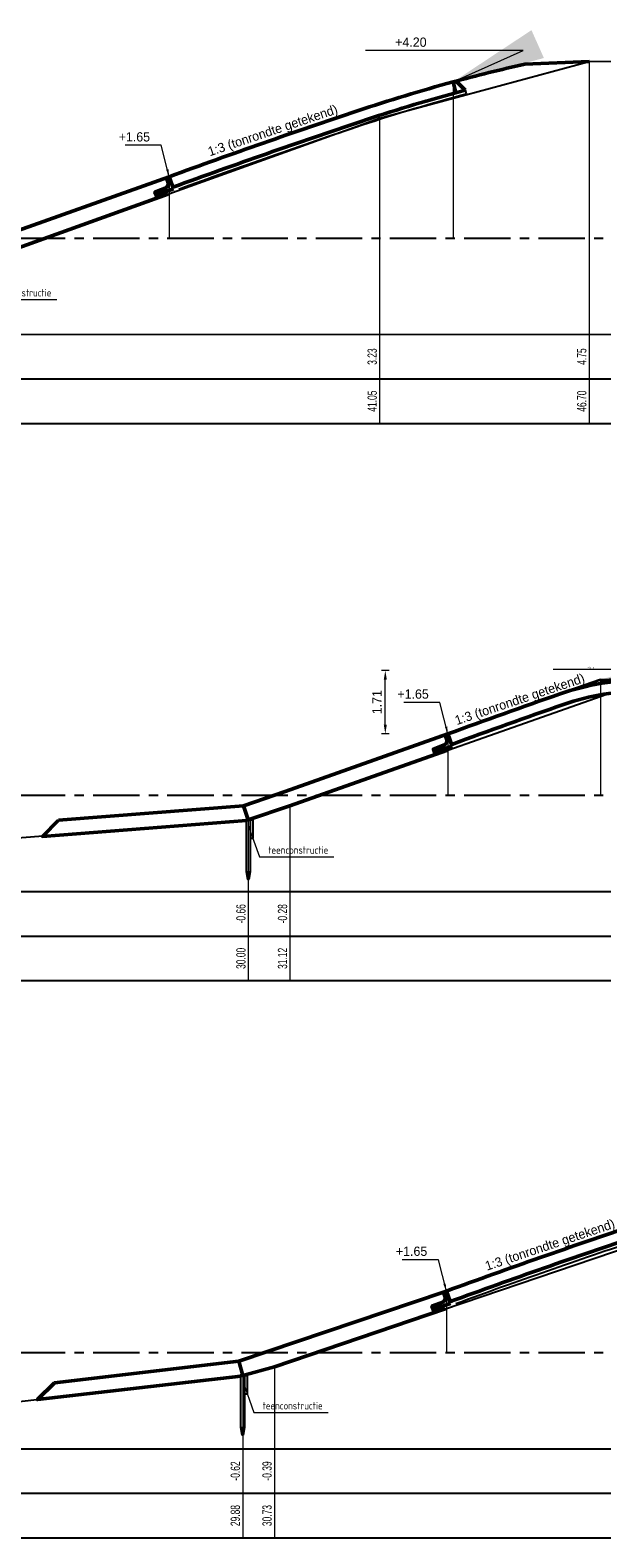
# Model space of a CAD drawing. Header units: metres. Extents: x -7 to 2281, y 7146 to 7816.
# Tile 19 of 29: x 2188 to 2203, y 7581 to 7621. Entities that reach past the tile are written whole.
import ezdxf
from ezdxf.enums import TextEntityAlignment as Align

# ---------------------------------------------------------------- set-up
doc = ezdxf.new("R2010")
doc.units = ezdxf.units.M
doc.linetypes.add('HIDDEN', pattern=[9.525, 6.35, -3.175])
doc.linetypes.add('NAP', pattern=[20, 12.5, -2.5, 2.5, -2.5])
for name, color, linetype in [('887', 198, 'Continuous'), ('BS-BETONBAND', 255, 'Continuous'), ('BS-KANT-KREUKELBERM', 255, 'Continuous'), ('BS-KRUINLIJN', 1, 'Continuous'), ('DP-BS-profiel', 2, 'Continuous'), ('DP-Matenbalk', 7, 'Continuous'), ('DP-Matenbalk_bestaandehoogten', 6, 'Continuous'), ('DP-NAP-lijn', 5, 'NAP')]:
    doc.layers.add(name, color=color, linetype=linetype)
for name, color, linetype, lineweight in [('DP-BS-maatvoering', 2, 'Continuous', 20), ('DP-BS-matenbalk_verlenglijnen', 253, 'Continuous', 0), ('DP-NW-arcering_betonzuilen', 6, 'Continuous', 25), ('DP-NW-maatvoering', 7, 'Continuous', 35), ('DP-NW-matenbalk_verlenglijnen', 135, 'Continuous', 0), ('DP-NW-profiel', 4, 'Continuous', 50), ('DP-Uitvullaag', 1, 'Uitvullaag', 18)]:
    doc.layers.add(name, color=color, linetype=linetype, lineweight=lineweight)
doc.layers.add('DP-NW-arcrand', color=142, linetype='Continuous', plot=False)
doc.styles.add('bestomschr', font='isocp.shx', dxfattribs={"width": 0.96})
doc.styles.add('Ontwnota-dwp-Bruinissepolder tot Grevelingendam$0$StagCAD', font='StagCAD.ttf')
doc.styles.add('StagCAD', font='StagCAD.ttf')
doc.linetypes.add('Uitvullaag', pattern='A,0,-0.005,[191,UITVULLAAG.shx,S=0.007,R=0,X=0,Y=0],-0.5', length=0.505)
doc.dimstyles.new('best-leader 1_100', dxfattribs={"dimscale": 0.1, "dimtxt": 2, "dimasz": 1.6, "dimexe": 0, "dimexo": 0, "dimgap": 0.8, "dimtad": 1, "dimrnd": 0.001, "dimzin": 1, "dimdsep": 46, "dimtxsty": 'bestomschr', "dimblk": 'RAD_PIJL', "dimcen": 0.09, "dimse1": 1, "dimse2": 1, "dimclrd": 212, "dimclre": 1, "dimclrt": 2, "dimazin": 0, "dimtfac": 1, "dimtix": 1, "dimtmove": 0, "dimatfit": 0, "dimfxl": 1, "dimtvp": 0.83, "dimtolj": 1, "dimtzin": 0, "dimlwd": 5, "dimarcsym": 0})
doc.dimstyles.new('GM-maatvoering', dxfattribs={"dimtxt": 2.5, "dimasz": 2.5, "dimexe": 1, "dimexo": 0, "dimgap": 1, "dimtad": 1, "dimrnd": 0.001, "dimzin": 1, "dimdsep": 46, "dimtxsty": 'StagCAD', "dimcen": 0.09, "dimclrd": 1, "dimclre": 1, "dimclrt": 7, "dimazin": 0, "dimtfac": 1, "dimtix": 1, "dimtmove": 0, "dimatfit": 3, "dimfxl": 1, "dimfxlon": 1, "dimtvp": 0.83, "dimtolj": 1, "dimtzin": 0, "dimlwd": 15, "dimlwe": 15, "dimarcsym": 0})
doc.dimstyles.new('Ontwnota-dwp-Bruinissepolder tot Grevelingendam$0$leader 1_100', dxfattribs={"dimscale": 0.1, "dimtxt": 2.5, "dimasz": 2, "dimexe": 0, "dimexo": 0, "dimgap": 1, "dimtad": 1, "dimrnd": 0.001, "dimzin": 1, "dimdsep": 46, "dimtxsty": 'Ontwnota-dwp-Bruinissepolder tot Grevelingendam$0$StagCAD', "dimblk": 'Ontwnota-dwp-Bruinissepolder tot Grevelingendam$0$RAD_PIJL', "dimcen": 0.09, "dimse1": 1, "dimse2": 1, "dimclrd": 1, "dimclre": 1, "dimclrt": 7, "dimazin": 0, "dimtfac": 1, "dimtix": 1, "dimtmove": 0, "dimatfit": 0, "dimfxl": 1, "dimtvp": 0.83, "dimtolj": 1, "dimtzin": 0, "dimlwd": 15, "dimarcsym": 0})

# ---------------------------------------------------------------- blocks, each defined once
blk = doc.blocks.new('Ontwnota-dwp-Bruinissepolder tot Grevelingendam$0$RAD_PIJL')
at = {"color": 1, "linetype": 'Continuous'}
blk.add_solid([(-2.83, -0.75), (-2.83, 0.75), (0, 0)], dxfattribs=at)
blk = doc.blocks.new('RAD_PIJL')
at = {"color": 1, "linetype": 'Continuous'}
blk.add_solid([(-2.83, -0.75), (-2.83, 0.75), (0, 0)], dxfattribs=at)
blk = doc.blocks.new('*D176')
at = {"layer": 'Defpoints', "color": 0, "transparency": 16777216}
for p in [(2197.487, 7604.138), (2199.177, 7604.138), (2199.174, 7602.428)]:
    blk.add_point(p, dxfattribs=at)
at = {"layer": 'DP-NW-maatvoering', "color": 1, "lineweight": 15, "transparency": 16777216}
for p, q in [((2197.587, 7604.138), (2197.387, 7604.138)), ((2197.487, 7602.678), (2197.487, 7603.888)), ((2197.587, 7602.428), (2197.387, 7602.428))]:
    blk.add_line(p, q, dxfattribs=at)
at = {"layer": 'DP-NW-maatvoering', "color": 1, "transparency": 16777216}
for points in [[(2197.446, 7603.888), (2197.529, 7603.888), (2197.487, 7604.138)], [(2197.446, 7602.678), (2197.529, 7602.678), (2197.487, 7602.428)]]:
    blk.add_solid(points, dxfattribs=at)
at = {"layer": 'DP-NW-maatvoering', "color": 7, "transparency": 16777216, "insert": (2197.262, 7603.283), "char_height": 0.25, "attachment_point": 5, "rotation": 90, "style": 'StagCAD'}
blk.add_mtext('\\A1;1.71', dxfattribs=at)
blk = doc.blocks.new('dwp3a')
at = {"layer": 'DP-NW-arcrand'}
blk.add_line((7.975, 2.326), (8, 2.23), dxfattribs=at)
blk.add_lwpolyline([(0.259, -0.331, -0.006943), (5.202, 1.393, -0.015584), (8, 2.23, -0.015584)], format="xyb", dxfattribs=at)
at = {"layer": 'DP-NW-matenbalk_verlenglijnen'}
for points in [[(7.65, 2.55), (7.65, -1.65)], [(0, 0), (0, -1.65)]]:
    blk.add_lwpolyline(points, dxfattribs=at)
at = {"layer": 'DP-NW-profiel'}
for p, q in [((7.65, 2.55), (7.751, 2.55)), ((7.65, 2.55), (7.727, 2.26)), ((7.975, 2.326), (7.751, 2.55)), ((0, 0), (0.1, -0.283))]:
    blk.add_line(p, q, dxfattribs=at)
for points in [[(0, 0, -0.007115), (5.076, 1.773, -0.014227), (7.65, 2.55, -0.014227)], [(0.1, -0.283, -0.007119), (5.171, 1.488, -0.01422), (7.727, 2.26, -0.01422)], [(7.727, 2.26, -0.001364), (7.975, 2.326)]]:
    blk.add_lwpolyline(points, format="xyb", dxfattribs=at)
at = {"layer": 'DP-Uitvullaag', "ltscale": 4, "flags": 128}
blk.add_lwpolyline([(0.147, -0.266, -0.007052), (5.171, 1.488, -0.018123), (7.977, 2.319)], format="xyb", dxfattribs=at)
at = {"layer": 'DP-NW-maatvoering', "style": 'StagCAD'}
blk.add_text('1:3 (tonrondte getekend)', height=0.25, rotation=18.5288, dxfattribs=at).set_placement((2.854, 1.06), align=Align.BOTTOM_CENTER)
at = {"layer": 'DP-NW-maatvoering', "color": 7, "char_height": 0.25, "attachment_point": 9}
for s, insert, style in [('\\A1;+4.20', (6.938, 3.494), 'StagCAD'), ('\\A1;+1.65', (-0.515, 0.945), 'Ontwnota-dwp-Bruinissepolder tot Grevelingendam$0$StagCAD')]:
    blk.add_mtext(s, dxfattribs=dict(at, insert=insert, style=style))
at = {"layer": 'DP-NW-maatvoering', "annotation_type": 0, "has_hookline": 1, "hookline_direction": 1}
for points, dimstyle, override, text_width in [([(7.65, 2.55), (9.538, 3.394), (7.038, 3.394)], 'GM-maatvoering', {"dimscale": 0, "dimgap": 1, "dimtad": 1}, 0.75), ([(0, 0), (-0.215, 0.845), (-0.415, 0.845)], 'Ontwnota-dwp-Bruinissepolder tot Grevelingendam$0$leader 1_100', {"dimgap": 1, "dimtad": 1}, 0.675)]:
    blk.add_leader(points, dimstyle=dimstyle, override=override, dxfattribs=dict(at, text_width=text_width))
blk = doc.blocks.new('teenconstructie')
at = {"layer": 'DP-BS-profiel', "color": 1}
for p, q in [((-0.05, 0), (0.05, 0)), ((0, -1.6), (0, -1.44))]:
    blk.add_line(p, q, dxfattribs=at)
blk.add_lwpolyline([(-0.05, -1.4), (-0.05, 0), (-0.04, 0.01), (0.04, 0.01), (0.05, 0), (0.05, -1.4), (0.01, -1.6), (-0.01, -1.6)], close=True, dxfattribs=at)
blk.add_lwpolyline([(0.05, 0), (0.125, 0), (0.125, -0.5), (0.05, -0.5)], dxfattribs=at)
blk.add_ellipse((-0.021, -1.44), major_axis=(0, 0.04), ratio=0.525, start_param=4.712389, end_param=7.853982, dxfattribs=at)
at = {"layer": 'DP-BS-profiel', "color": 1, "extrusion": (0, 0, -1)}
blk.add_ellipse((0.021, -1.44), major_axis=(0, 0.04), ratio=0.525, start_param=4.712389, end_param=7.853982, dxfattribs=at)
at = {"layer": 'DP-BS-maatvoering', "color": 2, "insert": (0.537, -0.91), "char_height": 0.2, "attachment_point": 7, "style": 'bestomschr'}
blk.add_mtext('\\A1;teenconstructie', dxfattribs=at)
at = {"layer": 'DP-BS-maatvoering', "annotation_type": 0, "has_hookline": 1, "hookline_direction": 0, "text_width": 1.767}
blk.add_leader([(0, -0.15), (0.297, -0.99), (0.457, -0.99)], dimstyle='best-leader 1_100', override={"dimgap": 0.8, "dimtad": 1}, dxfattribs=at)

msp = doc.modelspace()

# ---------------------------------------------------------------- linework, layer by layer
at = {"layer": '887'}
for p in [(2193.795, 7600.113), (2193.643, 7585.154)]:
    msp.add_point(p, dxfattribs=at)
at = {"layer": 'BS-BETONBAND'}
msp.add_point((2197.333, 7619.004), dxfattribs=at)
at = {"layer": 'BS-KANT-KREUKELBERM'}
for p in [(2194.916, 7600.496), (2194.499, 7585.392)]:
    msp.add_point(p, dxfattribs=at)
at = {"layer": 'BS-KRUINLIJN'}
msp.add_point((2202.982, 7620.53), dxfattribs=at)
at = {"layer": 'DP-BS-matenbalk_verlenglijnen'}
for p, q in [((2202.982, 7620.53), (2202.982, 7610.786)), ((2197.333, 7619.004), (2197.333, 7610.786)), ((2194.916, 7600.496), (2194.916, 7595.786)), ((2193.795, 7600.113), (2193.795, 7595.786)), ((2194.499, 7585.392), (2194.499, 7580.786)), ((2193.643, 7585.154), (2193.643, 7580.786))]:
    msp.add_line(p, q, dxfattribs=at)
for points in [[(2202.982, 7620.53, 0), (2202.982, 7620.53, 0)], [(2197.333, 7619.004, 0), (2197.333, 7619.004, 0)], [(2194.916, 7600.496, 0), (2194.916, 7600.496, 0)], [(2193.795, 7600.113, 0), (2193.795, 7600.113, 0)], [(2194.499, 7585.392, 0), (2194.499, 7585.392, 0)], [(2193.643, 7585.154, 0), (2193.643, 7585.154, 0)]]:
    msp.add_polyline3d(points, dxfattribs=at)
at = {"layer": 'DP-BS-profiel'}
for p, q in [((2197.333, 7619.004), (2202.982, 7620.53)), ((2202.982, 7620.53), (2205.862, 7620.561)), ((2187.478, 7615.471), (2197.333, 7619.004)), ((2194.916, 7600.496), (2204.796, 7603.971)), ((2193.795, 7600.113), (2194.916, 7600.496)), ((2184.683, 7599.404), (2193.795, 7600.113))]:
    msp.add_line(p, q, dxfattribs=at)
msp.add_polyline3d([(2185.305, 7584.186, 0), (2193.643, 7585.154, 0), (2194.499, 7585.392, 0), (2204.643, 7588.831, 0), (2211.036, 7590.514, 0), (2212.696, 7590.473, 0), (2212.753, 7590.456, 0)], dxfattribs=at)
at = {"layer": 'DP-Matenbalk'}
for points in [[(2171.612, 7613.186, 0), (2171.612, 7610.786, 0), (2177.612, 7610.786, 0), (2238.27, 7610.784, 0)], [(2171.612, 7613.186, 0), (2238.27, 7613.184, 0)], [(2171.612, 7611.986, 0), (2238.27, 7611.986, 0)], [(2171.612, 7598.186, 0), (2236.129, 7598.186, 0)], [(2171.612, 7598.186, 0), (2171.612, 7595.786, 0), (2177.612, 7595.786, 0), (2236.129, 7595.786, 0)], [(2171.612, 7596.986, 0), (2236.129, 7596.986, 0)], [(2171.612, 7583.186, 0), (2235.427, 7583.186, 0)], [(2171.612, 7583.186, 0), (2171.612, 7580.786, 0), (2177.612, 7580.786, 0), (2235.427, 7580.786, 0)], [(2171.612, 7581.986, 0), (2235.427, 7581.986, 0)]]:
    msp.add_polyline3d(points, dxfattribs=at)
at = {"layer": 'DP-NAP-lijn', "ltscale": 0.1}
for p, q in [((2171.612, 7615.778), (2258.107, 7615.778)), ((2171.612, 7600.778), (2258.107, 7600.778)), ((2171.612, 7585.778), (2258.107, 7585.778))]:
    msp.add_line(p, q, dxfattribs=at)
at = {"layer": 'DP-NW-maatvoering', "color": 1, "linetype": 'HIDDEN', "ltscale": 0.2}
for q in [(2202.196, 7603.503), (2204.486, 7603.888)]:
    msp.add_line((2203.283, 7603.888), q, dxfattribs=at)
at = {"layer": 'DP-NW-matenbalk_verlenglijnen'}
msp.add_line((2203.283, 7603.888), (2203.283, 7600.778), dxfattribs=at)
msp.add_lwpolyline([(2199.174, 7602.428), (2199.174, 7600.778)], dxfattribs=at)
at = {"layer": 'DP-NW-profiel'}
for p, q in [((2201.251, 7620.46), (2202.982, 7620.53)), ((2186.214, 7615.496), (2191.662, 7617.428)), ((2191.308, 7616.931), (2191.336, 7616.854)), ((2198.813, 7601.936), (2198.835, 7601.875)), ((2188.681, 7600.104), (2193.666, 7600.492)), ((2193.666, 7600.492), (2193.795, 7600.113)), ((2198.773, 7586.936), (2198.802, 7586.85)), ((2188.569, 7584.962), (2193.535, 7585.539)), ((2193.535, 7585.539), (2193.643, 7585.154))]:
    msp.add_line(p, q, dxfattribs=at)
for points in [[(2191.779, 7617.098), (2191.662, 7617.428), (2191.587, 7617.402), (2191.644, 7617.241), (2191.595, 7617.139), (2191.278, 7617.016), (2191.308, 7616.931)], [(2199.287, 7602.097), (2199.174, 7602.428), (2199.098, 7602.402), (2199.153, 7602.242), (2199.103, 7602.14), (2198.784, 7602.021), (2198.813, 7601.936)], [(2199.246, 7587.097), (2199.133, 7587.428), (2199.057, 7587.402), (2199.112, 7587.242), (2199.062, 7587.14), (2198.744, 7587.021), (2198.773, 7586.936)]]:
    msp.add_lwpolyline(points, close=True, dxfattribs=at)
for points in [[(2186.333, 7615.114), (2187.478, 7615.471), (2191.627, 7616.959)], [(2193.666, 7600.492), (2194.785, 7600.874), (2199.174, 7602.428)], [(2193.795, 7600.113), (2194.916, 7600.496), (2199.139, 7601.981)], [(2188.681, 7600.104), (2188.246, 7599.669), (2193.745, 7600.097), (2193.745, 7600.113), (2193.795, 7600.113)], [(2193.535, 7585.539), (2199.057, 7587.402)], [(2193.643, 7585.154), (2194.499, 7585.392), (2199.098, 7586.951)], [(2188.569, 7584.962), (2188.113, 7584.507), (2193.593, 7585.143), (2193.593, 7585.154), (2193.643, 7585.154)]]:
    msp.add_lwpolyline(points, dxfattribs=at)
for points in [[(2205.743, 7603.888), (2204.486, 7603.888, 0.083501), (2202.196, 7603.503, 0.004245), (2199.174, 7602.428)], [(2205.743, 7603.588), (2204.486, 7603.588, 0.083501), (2202.294, 7603.22, 0.004245), (2199.277, 7602.146, 0.004245)]]:
    msp.add_lwpolyline(points, format="xyb", dxfattribs=at)
msp.add_arc((2211.683, 7574.366), 47.26, 102.7524, 105.1745, dxfattribs=at)
at = {"layer": 'DP-Uitvullaag', "ltscale": 4, "flags": 128}
msp.add_lwpolyline([(2199.277, 7602.146, -0.004245), (2202.294, 7603.22, -0.083501), (2204.486, 7603.588), (2205.743, 7603.588)], format="xyb", dxfattribs=at)

# ---------------------------------------------------------------- block references
at = {"layer": 'DP-BS-profiel'}
for p in [(2186.333, 7615.114), (2193.795, 7600.113), (2193.643, 7585.154)]:
    msp.add_blockref('teenconstructie', p, dxfattribs=at)
at = {"layer": 'DP-NW-arcering_betonzuilen'}
for p in [(2191.662, 7617.428), (2199.133, 7587.428)]:
    msp.add_blockref('dwp3a', p, dxfattribs=at)

# ---------------------------------------------------------------- texts
at = {"layer": 'DP-Matenbalk_bestaandehoogten', "width": 0.68}
for s, p in [('3.23', (2197.333, 7612.586)), ('4.75', (2202.982, 7612.586)), ('41.05', (2197.333, 7611.386)), ('46.70', (2202.982, 7611.386)), ('-0.66', (2193.795, 7597.586)), ('-0.28', (2194.916, 7597.586)), ('30.00', (2193.795, 7596.386)), ('31.12', (2194.916, 7596.386)), ('-0.62', (2193.643, 7582.586)), ('-0.39', (2194.499, 7582.586)), ('29.88', (2193.643, 7581.386)), ('30.73', (2194.499, 7581.386))]:
    msp.add_text(s, height=0.25, rotation=90, dxfattribs=at).set_placement(p, align=Align.BOTTOM_CENTER)
at = {"layer": 'DP-NW-maatvoering', "style": 'StagCAD'}
msp.add_text('1:3 (tonrondte getekend)', height=0.25, rotation=18.5288, dxfattribs=at).set_placement((2201.173, 7603.175), align=Align.BOTTOM_CENTER)

# ---------------------------------------------------------------- leaders
at = {"layer": 'DP-NW-maatvoering', "annotation_type": 0, "has_hookline": 1, "hookline_direction": 1}
for points, dimstyle, override, text_width in [([(2203.283, 7603.888), (2205.635, 7604.163), (2203.135, 7604.163)], 'GM-maatvoering', {"dimscale": 0}, 0.125), ([(2199.174, 7602.428), (2198.959, 7603.273), (2198.759, 7603.273)], 'Ontwnota-dwp-Bruinissepolder tot Grevelingendam$0$leader 1_100', {"dimgap": 1, "dimtad": 1}, 0.675)]:
    msp.add_leader(points, dimstyle=dimstyle, override=override, dxfattribs=dict(at, text_width=text_width))

# ---------------------------------------------------------------- next in the draw order: texts
at = {"layer": 'DP-NW-maatvoering', "color": 7, "insert": (2203.115, 7604.183), "char_height": 0.05, "attachment_point": 9, "line_spacing_factor": 0.48, "style": 'StagCAD', "bg_fill": 3, "box_fill_scale": 1, "bg_fill_color": 256, "bg_fill_transparency": 0}
msp.add_mtext('\\A1;+3.11', dxfattribs=at)
at = {"layer": 'DP-NW-maatvoering', "color": 7, "insert": (2198.659, 7603.373), "char_height": 0.25, "attachment_point": 9, "style": 'Ontwnota-dwp-Bruinissepolder tot Grevelingendam$0$StagCAD', "bg_fill": 3, "box_fill_scale": 1, "bg_fill_color": 256, "bg_fill_transparency": 0}
msp.add_mtext('\\A1;+1.65', dxfattribs=at)

# ---------------------------------------------------------------- next in the draw order: dimensions: what is measured, and where the dimension line sits
at = {"layer": 'DP-NW-maatvoering'}
dim = msp.add_linear_dim(base=(2197.487, 7604.138), p1=(2199.174, 7602.428), p2=(2199.177, 7604.138), angle=90, dimstyle='GM-maatvoering', dxfattribs=at)
dim.commit()
dim.dimension.update_dxf_attribs({"geometry": '*D176', "text_midpoint": (2197.262, 7603.283)})

doc.saveas('drawing.dxf')
